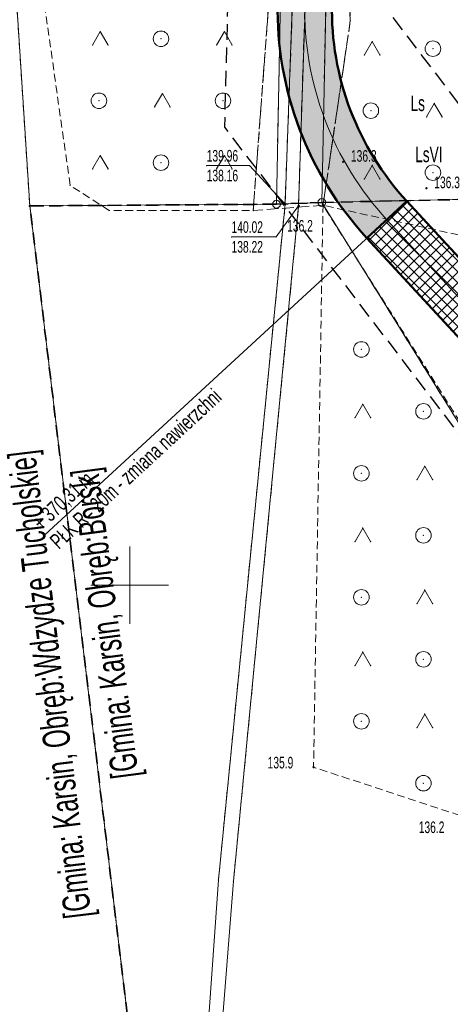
# Model space of a CAD drawing. Extents: x 6456700 to 6518119, y 5963420 to 5980059.
# Tile 88 of 256: x 6511962 to 6511989, y 5964722 to 5964785. Entities that reach past the tile are written whole.
import ezdxf
from ezdxf.enums import TextEntityAlignment as Align

# ---------------------------------------------------------------- set-up
doc = ezdxf.new("R2010")
doc.units = 0
doc.header["$MEASUREMENT"] = 0
for name, pattern in [('L_0_03', [1, 0.5, -0.5]), ('L_0_04', [1.5, 1, -0.5]), ('L_0_50', [1.25, 0.75, -0.5]), ('L_0_52', [1, 0.75, -0.25]), ('L_0_5A', [0.75, 0.5, -0.25])]:
    doc.linetypes.add(name, pattern=pattern)
doc.layers.get('0').update_dxf_attribs({"color": 2, "linetype": 'CONTINUOUS', "lineweight": 5})
for name, color, linetype, lineweight in [('18mm Kreska ciągła', 7, 'CONTINUOUS', 18), ('202_punkt_graniczny', 7, 'CONTINUOUS', 18), ('203_punkt_graniczny', 7, 'CONTINUOUS', 18), ('209_oznaczenie_konturu_klasyfikacyjnego', 96, 'CONTINUOUS', 18), ('210_oznaczenie_konturu_uzytku_gruntowego', 96, 'CONTINUOUS', 18), ('216_obreb_ewidencyjny', 7, 'CONTINUOUS', 18), ('218_kontur_uzytku_gruntowego', 96, 'L_0_03', 18), ('219_dzialka_ewidencyjna', 7, 'CONTINUOUS', 18), ('35mm Ciągła', 7, 'CONTINUOUS', 35), ('50mm Kreska ciągła', 7, 'CONTINUOUS', 50), ('9mm Kreska ciągła', 252, 'CONTINUOUS', 9), ('jezdnia', 7, 'CONTINUOUS', 18), ('ogrodzenie_trwale', 7, 'CONTINUOUS', 18), ('pikieta_naturalna', 7, 'CONTINUOUS', 18), ('pikieta_naturalna_Atr2', 7, 'CONTINUOUS', 18), ('przewod_kanalizacyjny', 7, 'CONTINUOUS', 18), ('przewod_kanalizacyjny___ob__projektowany', 7, 'CONTINUOUS', 18), ('przewod_wodociagowy', 7, 'CONTINUOUS', 18), ('przewod_wodociagowy___ob__projektowany', 7, 'CONTINUOUS', 18), ('rzedna', 7, 'CONTINUOUS', 18), ('rzedna_Atr2', 7, 'CONTINUOUS', 18), ('rzedna_Atr3', 7, 'CONTINUOUS', 18), ('siatka_krzyrzy', 7, 'CONTINUOUS', 18), ('teren_zalesiony', 7, 'CONTINUOUS', 18), ('Zakres', 7, 'CONTINUOUS', 18)]:
    doc.layers.add(name, color=color, linetype=linetype, lineweight=lineweight)
doc.styles.get("Standard").update_dxf_attribs({"font": 'txt', "width": 0.75})
doc.styles.add('Znaczniki', font='GOTHIC.TTF', dxfattribs={"width": 0.7})

# ---------------------------------------------------------------- blocks, each defined once
blk = doc.blocks.new('mdcp_nowa')
at = {"layer": '203_punkt_graniczny', "linetype": 'Continuous', "lineweight": 18}
blk.add_hatch(color=18, dxfattribs=at).paths.add_polyline_path([(6494693.56, 5981224.435, 1), (6494693.56, 5981224.525, 1)])
at = {"layer": 'pikieta_naturalna', "linetype": 'Continuous', "lineweight": 18}
for points in [[(6494713.76, 5981227.285, 1), (6494713.76, 5981227.375, 1)], [(6494719.13, 5981225.575, 1), (6494719.13, 5981225.665, 1)], [(6494712.46, 5981224.475, 1), (6494712.46, 5981224.565, 1)], [(6494711.85, 5981188.205, 1), (6494711.85, 5981188.295, 1)]]:
    blk.add_hatch(color=18, dxfattribs=at).paths.add_polyline_path(points)
at = {"layer": 'rzedna', "linetype": 'Continuous', "lineweight": 18}
for points in [[(6494710.02, 5981224.545, 1), (6494710.02, 5981224.635, 1)], [(6494710.89, 5981224.445, 1), (6494710.89, 5981224.535, 1)]]:
    blk.add_hatch(color=18, dxfattribs=at).paths.add_polyline_path(points)
at = {"layer": '202_punkt_graniczny', "color": 7, "linetype": 'Continuous', "lineweight": 18}
for centre in [(6494709.46, 5981224.59), (6494712.38, 5981224.7)]:
    blk.add_circle(centre, 0.25, dxfattribs=at)
at = {"layer": '202_punkt_graniczny'}
for p in [(6494709.46, 5981224.59), (6494712.38, 5981224.7)]:
    blk.add_point(p, dxfattribs=at)
at = {"layer": '203_punkt_graniczny', "color": 7, "linetype": 'Continuous', "lineweight": 18}
blk.add_circle((6494693.56, 5981224.48), 0.045, dxfattribs=at)
at = {"layer": '203_punkt_graniczny'}
blk.add_point((6494693.56, 5981224.48), dxfattribs=at)
at = {"layer": '216_obreb_ewidencyjny', "color": 7, "linetype": 'L_0_50', "lineweight": 35, "flags": 128}
for points in [[(6494709.46, 5981224.59), (6494693.56, 5981224.48)], [(6494693.56, 5981224.48), (6494709.46, 5981224.59)], [(6494699.84, 5981172.35), (6494693.56, 5981224.48)], [(6494709.46, 5981224.59), (6494712.38, 5981224.7)], [(6494712.38, 5981224.7), (6494709.46, 5981224.59)], [(6494712.38, 5981224.7), (6494724.31, 5981224.96)]]:
    blk.add_lwpolyline(points, dxfattribs=at)
at = {"layer": '216_obreb_ewidencyjny'}
for p in [(6494693.56, 5981224.48), (6494693.56, 5981224.48), (6494709.46, 5981224.59), (6494709.46, 5981224.59), (6494712.38, 5981224.7), (6494712.38, 5981224.7)]:
    blk.add_point(p, dxfattribs=at)
at = {"layer": '218_kontur_uzytku_gruntowego', "lineweight": 18, "flags": 128}
for points in [[(6494693.56, 5981224.48), (6494688.71, 5981299.37)], [(6494709.46, 5981224.59), (6494710.85, 5981296.74)], [(6494712.38, 5981224.7), (6494713.86, 5981296.49)], [(6494709.46, 5981224.59), (6494693.56, 5981224.48)], [(6494693.56, 5981224.48), (6494699.84, 5981172.35)], [(6494712.38, 5981224.7), (6494709.46, 5981224.59)], [(6494724.31, 5981224.96), (6494712.38, 5981224.7)], [(6494712.38, 5981224.7), (6494735.87, 5981186.83)]]:
    blk.add_lwpolyline(points, dxfattribs=at)
at = {"layer": '218_kontur_uzytku_gruntowego'}
for p in [(6494693.56, 5981224.48), (6494693.56, 5981224.48), (6494693.56, 5981224.48), (6494693.56, 5981224.48), (6494693.56, 5981224.48), (6494693.56, 5981224.48), (6494709.46, 5981224.59), (6494709.46, 5981224.59), (6494709.46, 5981224.59), (6494709.46, 5981224.59), (6494709.46, 5981224.59), (6494709.46, 5981224.59), (6494712.38, 5981224.7), (6494712.38, 5981224.7), (6494712.38, 5981224.7), (6494712.38, 5981224.7), (6494712.38, 5981224.7), (6494712.38, 5981224.7), (6494712.38, 5981224.7), (6494712.38, 5981224.7)]:
    blk.add_point(p, dxfattribs=at)
at = {"layer": '219_dzialka_ewidencyjna', "color": 3, "linetype": 'Continuous', "lineweight": 18, "flags": 128}
for points in [[(6494688.71, 5981299.37), (6494693.56, 5981224.48)], [(6494709.46, 5981224.59), (6494710.85, 5981296.74)], [(6494712.38, 5981224.7), (6494713.86, 5981296.49)], [(6494709.46, 5981224.59), (6494693.56, 5981224.48)], [(6494699.84, 5981172.35), (6494693.56, 5981224.48)], [(6494712.38, 5981224.7), (6494709.46, 5981224.59)], [(6494712.38, 5981224.7), (6494724.31, 5981224.96)], [(6494712.38, 5981224.7), (6494735.87, 5981186.83)]]:
    blk.add_lwpolyline(points, dxfattribs=at)
at = {"layer": '219_dzialka_ewidencyjna', "color": 3}
for p in [(6494693.56, 5981224.48), (6494693.56, 5981224.48), (6494693.56, 5981224.48), (6494709.46, 5981224.59), (6494709.46, 5981224.59), (6494709.46, 5981224.59), (6494712.38, 5981224.7), (6494712.38, 5981224.7), (6494712.38, 5981224.7), (6494712.38, 5981224.7)]:
    blk.add_point(p, dxfattribs=at)
at = {"layer": 'jezdnia', "color": 7, "linetype": 'L_0_52', "lineweight": 18, "flags": 128}
blk.add_lwpolyline([(6494689.93, 5981416.78), (6494706.92, 5981400.82), (6494709.41, 5981359.01), (6494712.54, 5981333.42), (6494712.98, 5981303.17), (6494713.31, 5981300.28), (6494713.85, 5981296.4), (6494712.82, 5981273.82), (6494714.22, 5981236.42), (6494712.46, 5981224.52), (6494707.96, 5981224.18), (6494709.02, 5981238.31), (6494710.21, 5981273.66), (6494710.7, 5981303.42), (6494710.11, 5981332.99), (6494707.44, 5981358.78), (6494704.94, 5981398.86), (6494688.46, 5981414.69)], close=True, dxfattribs=at)
at = {"layer": 'jezdnia'}
for p in [(6494714.22, 5981236.42), (6494712.46, 5981224.52), (6494707.96, 5981224.18)]:
    blk.add_point(p, dxfattribs=at)
at = {"layer": 'ogrodzenie_trwale'}
for p in [(6494712.46, 5981224.52), (6494707.96, 5981224.18)]:
    blk.add_point(p, dxfattribs=at)
at = {"layer": 'pikieta_naturalna', "color": 7, "linetype": 'Continuous', "lineweight": 18}
for centre in [(6494713.76, 5981227.33), (6494719.13, 5981225.62), (6494712.46, 5981224.52), (6494711.85, 5981188.25)]:
    blk.add_circle(centre, 0.045, dxfattribs=at)
at = {"layer": 'pikieta_naturalna'}
for p in [(6494713.76, 5981227.33), (6494719.13, 5981225.62), (6494712.46, 5981224.52), (6494711.85, 5981188.25)]:
    blk.add_point(p, dxfattribs=at)
at = {"layer": 'przewod_kanalizacyjny', "color": 34, "linetype": 'Continuous', "lineweight": 18, "flags": 128}
for points in [[(6494710.02, 5981224.59), (6494712.73, 5981299.13), (6494714.74, 5981309.22), (6494725.45, 5981361.32), (6494736.71, 5981416.58), (6494748.57, 5981474.51), (6494759.64, 5981528.56), (6494769.33, 5981575.9), (6494780.23, 5981628.88), (6494789.56, 5981673.48), (6494801.12, 5981726.88), (6494812.93, 5981781.06), (6494824.61, 5981835.02), (6494837.01, 5981892.75), (6494849.07, 5981948.89), (6494861.07, 5982003.73), (6494867.35, 5982032.39), (6494874.85, 5982069.31)], [(6494710.02, 5981224.59), (6494705.72, 5981180.98), (6494702.78, 5981139.34), (6494701.84, 5981124.14), (6494701.642, 5981120.551)]]:
    blk.add_lwpolyline(points, dxfattribs=at)
at = {"layer": 'przewod_kanalizacyjny'}
for p in [(6494710.02, 5981224.59), (6494710.02, 5981224.59), (6494705.72, 5981180.98)]:
    blk.add_point(p, dxfattribs=at)
at = {"layer": 'przewod_kanalizacyjny___ob__projektowany', "color": 34, "linetype": 'L_0_52', "lineweight": 18, "flags": 128}
for points in [[(6494710.01, 5981224.57), (6494712.82, 5981299.34)], [(6494710.02, 5981224.59), (6494705.72, 5981180.98)]]:
    blk.add_lwpolyline(points, dxfattribs=at)
at = {"layer": 'przewod_kanalizacyjny___ob__projektowany'}
for p in [(6494710.01, 5981224.57), (6494710.02, 5981224.59), (6494705.72, 5981180.98)]:
    blk.add_point(p, dxfattribs=at)
at = {"layer": 'przewod_wodociagowy', "color": 5, "linetype": 'Continuous', "lineweight": 18, "flags": 128}
for points in [[(6494892.06, 5982140.59), (6494877.83, 5982080.71), (6494875.47, 5982069.24), (6494867.82, 5982032.34), (6494861.63, 5982003.58), (6494849.58, 5981948.68), (6494837.65, 5981892.5), (6494825.12, 5981834.8), (6494813.48, 5981780.79), (6494801.71, 5981726.67), (6494790.16, 5981673.27), (6494780.64, 5981628.68), (6494769.72, 5981575.76), (6494760.13, 5981528.44), (6494749.03, 5981474.44), (6494737.27, 5981416.53), (6494726.02, 5981361.28), (6494715.35, 5981309.09), (6494713.3, 5981298.99), (6494710.89, 5981224.49)], [(6494702.441, 5981119.991), (6494702.67, 5981123.63), (6494703.34, 5981138.46), (6494706.69, 5981180.89), (6494710.89, 5981224.49)]]:
    blk.add_lwpolyline(points, dxfattribs=at)
at = {"layer": 'przewod_wodociagowy'}
for p in [(6494710.89, 5981224.49), (6494710.89, 5981224.49), (6494706.69, 5981180.89)]:
    blk.add_point(p, dxfattribs=at)
at = {"layer": 'przewod_wodociagowy___ob__projektowany', "color": 5, "linetype": 'L_0_52', "lineweight": 18, "flags": 128}
for points in [[(6494713.3, 5981299.25), (6494710.88, 5981224.44)], [(6494706.69, 5981180.89), (6494710.89, 5981224.49)]]:
    blk.add_lwpolyline(points, dxfattribs=at)
at = {"layer": 'przewod_wodociagowy___ob__projektowany'}
for p in [(6494710.88, 5981224.44), (6494710.89, 5981224.49), (6494706.69, 5981180.89)]:
    blk.add_point(p, dxfattribs=at)
at = {"layer": 'rzedna', "color": 7, "linetype": 'Continuous', "lineweight": 18}
for centre in [(6494710.02, 5981224.59), (6494710.89, 5981224.49)]:
    blk.add_circle(centre, 0.045, dxfattribs=at)
at = {"layer": 'rzedna'}
for p in [(6494710.02, 5981224.59), (6494710.89, 5981224.49)]:
    blk.add_point(p, dxfattribs=at)
at = {"layer": 'rzedna_Atr2', "color": 7, "linetype": 'Continuous', "lineweight": 18, "flags": 128}
for points in [[(6494710.02, 5981224.59), (6494707.72, 5981227.08), (6494704.962, 5981227.08)], [(6494710.89, 5981224.49), (6494709.44, 5981222.48), (6494706.565, 5981222.48)]]:
    blk.add_lwpolyline(points, dxfattribs=at)
at = {"layer": 'rzedna_Atr2'}
for p in [(6494704.962, 5981227.08), (6494707.72, 5981227.08), (6494710.02, 5981224.59), (6494710.89, 5981224.49), (6494706.565, 5981222.48), (6494709.44, 5981222.48)]:
    blk.add_point(p, dxfattribs=at)
at = {"layer": 'siatka_krzyrzy', "linetype": 'Continuous', "lineweight": 18, "flags": 128}
for points in [[(6494700, 5981197.5), (6494700, 5981202.5)], [(6494697.5, 5981200), (6494702.5, 5981200)]]:
    blk.add_lwpolyline(points, dxfattribs=at)
at = {"layer": 'teren_zalesiony', "color": 7, "linetype": 'L_0_5A', "lineweight": 18, "flags": 128}
for points in [[(6494698.67, 5981224.19), (6494696.16, 5981225.8), (6494692.81, 5981249.42), (6494692.53, 5981259.85), (6494691.16, 5981277.24), (6494686.93, 5981297.02), (6494689.27, 5981334.06), (6494688.46, 5981414.69), (6494704.94, 5981398.86), (6494707.44, 5981358.78), (6494710.11, 5981332.99), (6494710.7, 5981303.42), (6494710.21, 5981273.66), (6494709.02, 5981238.31), (6494707.96, 5981224.18)], [(6494872.19, 5981095.54), (6494855.83, 5981097.47), (6494845.33, 5981106.88), (6494836.82, 5981120.26), (6494828.12, 5981129.71), (6494819.54, 5981132.65), (6494802.27, 5981146.79), (6494790.45, 5981160.62), (6494777.93, 5981169.52), (6494764.89, 5981183.26), (6494749.38, 5981196.24), (6494734.96, 5981210.75), (6494728.54, 5981216.75), (6494735.43, 5981221.53), (6494735.01, 5981224.69), (6494722.19, 5981222.39), (6494712.46, 5981224.52), (6494714.22, 5981236.42), (6494712.82, 5981273.82), (6494713.85, 5981296.4), (6494713.31, 5981300.28), (6494735.77, 5981301.14), (6494811.66, 5981185.02), (6494865.53, 5981120.26)], [(6494766.38, 5981160.13), (6494738.09, 5981173.56), (6494728.2, 5981179.81), (6494721.31, 5981185.13), (6494711.85, 5981188.25), (6494712.46, 5981224.52), (6494723.42, 5981207.16), (6494728.06, 5981202.58), (6494747.2, 5981187.6), (6494755.13, 5981180.38), (6494771.86, 5981165.03)]]:
    blk.add_lwpolyline(points, close=True, dxfattribs=at)
at = {"layer": 'teren_zalesiony', "color": 7, "linetype": 'Continuous', "lineweight": 18, "flags": 128}
for points in [[(6494697.603, 5981234.863), (6494698.103, 5981235.729)], [(6494698.103, 5981235.729), (6494698.603, 5981234.863)], [(6494705.603, 5981234.863), (6494706.103, 5981235.729)], [(6494706.103, 5981235.729), (6494706.603, 5981234.863)], [(6494715.133, 5981234.223), (6494715.633, 5981235.089)], [(6494715.633, 5981235.089), (6494716.133, 5981234.223)], [(6494701.603, 5981230.863), (6494702.103, 5981231.729)], [(6494702.103, 5981231.729), (6494702.603, 5981230.863)], [(6494719.133, 5981230.223), (6494719.633, 5981231.089)], [(6494719.633, 5981231.089), (6494720.133, 5981230.223)], [(6494697.603, 5981226.863), (6494698.103, 5981227.729)], [(6494698.103, 5981227.729), (6494698.603, 5981226.863)], [(6494705.603, 5981226.863), (6494706.103, 5981227.729)], [(6494706.103, 5981227.729), (6494706.603, 5981226.863)], [(6494715.133, 5981226.223), (6494715.633, 5981227.089)], [(6494715.633, 5981227.089), (6494716.133, 5981226.223)], [(6494714.523, 5981210.813), (6494715.023, 5981211.679)], [(6494715.023, 5981211.679), (6494715.523, 5981210.813)], [(6494718.523, 5981206.813), (6494719.023, 5981207.679)], [(6494719.023, 5981207.679), (6494719.523, 5981206.813)], [(6494714.523, 5981202.813), (6494715.023, 5981203.679)], [(6494715.023, 5981203.679), (6494715.523, 5981202.813)], [(6494718.523, 5981198.813), (6494719.023, 5981199.679)], [(6494719.023, 5981199.679), (6494719.523, 5981198.813)], [(6494714.523, 5981194.813), (6494715.023, 5981195.679)], [(6494715.023, 5981195.679), (6494715.523, 5981194.813)], [(6494718.523, 5981190.813), (6494719.023, 5981191.679)], [(6494719.023, 5981191.679), (6494719.523, 5981190.813)]]:
    blk.add_lwpolyline(points, dxfattribs=at)
at = {"layer": 'teren_zalesiony', "color": 7, "linetype": 'Continuous', "lineweight": 18}
for centre in [(6494702.016, 5981235.266), (6494719.546, 5981234.626), (6494698.016, 5981231.266), (6494706.016, 5981231.266), (6494715.546, 5981230.626), (6494702.016, 5981227.266), (6494719.546, 5981226.626), (6494714.936, 5981215.216), (6494718.936, 5981211.216), (6494714.936, 5981207.216), (6494718.936, 5981203.216), (6494714.936, 5981199.216), (6494718.936, 5981195.216), (6494714.936, 5981191.216), (6494718.936, 5981187.216)]:
    blk.add_circle(centre, 0.5, dxfattribs=at)
at = {"layer": 'teren_zalesiony'}
for p in [(6494714.22, 5981236.42), (6494698.103, 5981235.729), (6494698.103, 5981235.729), (6494702.016, 5981235.266), (6494706.103, 5981235.729), (6494706.103, 5981235.729), (6494697.603, 5981234.863), (6494698.603, 5981234.863), (6494705.603, 5981234.863), (6494706.603, 5981234.863), (6494715.633, 5981235.089), (6494715.633, 5981235.089), (6494719.546, 5981234.626), (6494715.133, 5981234.223), (6494716.133, 5981234.223), (6494702.103, 5981231.729), (6494702.103, 5981231.729), (6494698.016, 5981231.266), (6494701.603, 5981230.863), (6494702.603, 5981230.863), (6494706.016, 5981231.266), (6494719.633, 5981231.089), (6494719.633, 5981231.089), (6494715.546, 5981230.626), (6494719.133, 5981230.223), (6494720.133, 5981230.223), (6494698.103, 5981227.729), (6494698.103, 5981227.729), (6494706.103, 5981227.729), (6494706.103, 5981227.729), (6494702.016, 5981227.266), (6494715.633, 5981227.089), (6494715.633, 5981227.089), (6494697.603, 5981226.863), (6494698.603, 5981226.863), (6494705.603, 5981226.863), (6494706.603, 5981226.863), (6494719.546, 5981226.626), (6494696.16, 5981225.8), (6494715.133, 5981226.223), (6494716.133, 5981226.223), (6494712.46, 5981224.52), (6494712.46, 5981224.52), (6494698.67, 5981224.19), (6494707.96, 5981224.18), (6494714.936, 5981215.216), (6494715.023, 5981211.679), (6494715.023, 5981211.679), (6494718.936, 5981211.216), (6494714.523, 5981210.813), (6494715.523, 5981210.813), (6494714.936, 5981207.216), (6494719.023, 5981207.679), (6494719.023, 5981207.679), (6494718.523, 5981206.813), (6494719.523, 5981206.813), (6494715.023, 5981203.679), (6494715.023, 5981203.679), (6494714.523, 5981202.813), (6494715.523, 5981202.813), (6494718.936, 5981203.216), (6494719.023, 5981199.679), (6494719.023, 5981199.679), (6494714.936, 5981199.216), (6494718.523, 5981198.813), (6494719.523, 5981198.813), (6494715.023, 5981195.679), (6494715.023, 5981195.679), (6494718.936, 5981195.216), (6494714.523, 5981194.813), (6494715.523, 5981194.813), (6494719.023, 5981191.679), (6494719.023, 5981191.679), (6494714.936, 5981191.216), (6494718.523, 5981190.813), (6494719.523, 5981190.813), (6494711.85, 5981188.25), (6494718.936, 5981187.216)]:
    blk.add_point(p, dxfattribs=at)
at = {"layer": 'Zakres', "linetype": 'L_0_04', "lineweight": 25, "flags": 128}
blk.add_lwpolyline([(6495113.77, 5985050.22), (6495121.12, 5984877.07), (6495125.76, 5984757.87), (6495129.89, 5984649.81), (6495141.08, 5984611.3), (6495145.77, 5984544.53), (6495147.36, 5984487.27), (6495157.22, 5984392.07), (6495162.95, 5984387.45), (6495180.24, 5984384.16), (6495229.5, 5984386.61), (6495251.65, 5984373.41), (6495258.77, 5984357.12), (6495255.44, 5984330.44), (6495250.77, 5984304.39), (6495252.21, 5984282.78), (6495255.46, 5984256.45), (6495254.94, 5984238.25), (6495266.4, 5984211), (6495277.24, 5984182.33), (6495294.2, 5984133.19), (6495300.94, 5984095.37), (6495313.24, 5984037.69), (6495317.44, 5983978.18), (6495300.35, 5983922.18), (6495282.35, 5983883.38), (6495266.21, 5983862.23), (6495242.03, 5983839.67), (6495211.11, 5983816.86), (6495158.26, 5983772.66), (6495130.6, 5983651.16), (6495116.31, 5983543.43), (6495129.51, 5983346.73), (6495134.58, 5983264.71), (6495139.64, 5983186.97), (6495193.25, 5983077.94), (6495199.2, 5983041.97), (6495206.23, 5983026), (6495208.96, 5983004.88), (6495202.27, 5982979.48), (6495202.42, 5982950.13), (6495209.35, 5982897.38), (6495215.97, 5982850.34), (6495228.6, 5982809.97), (6495226.85, 5982778.82), (6495225.04, 5982750.56), (6495220.26, 5982723.37), (6495226.54, 5982679.97), (6495206.06, 5982669.48), (6495192.68, 5982657.71), (6495184.57, 5982648.65), (6495174.78, 5982624.58), (6495164.23, 5982604.61), (6495150.7, 5982588.3), (6495137.69, 5982582.43), (6495118.26, 5982573.75), (6495100.35, 5982558.42), (6495090.36, 5982544.99), (6495075.87, 5982519.06), (6495060.83, 5982499.68), (6495049.41, 5982485.49), (6495035.07, 5982459.7), (6495006.7, 5982406.64), (6494980.89, 5982351.84), (6494944.35, 5982293.29), (6494925.72, 5982250.11), (6494905.2, 5982190.37), (6494898.43, 5982153.5), (6494879.51, 5982063.89), (6494864.14, 5981992.66), (6494816.93, 5981768.61), (6494777.79, 5981577.7), (6494739.84, 5981394.72), (6494718.65, 5981297.89), (6494716.45, 5981237.31), (6494738.62, 5981208.21), (6494776.48, 5981173.06), (6494817.16, 5981137.44), (6494847.63, 5981109.8), (6494877.39, 5981077.08), (6494912.75, 5981030.55), (6494916.06, 5981014.71), (6494903.86, 5980957.01), (6494916.13, 5980953.51), (6494892.32, 5980927.59), (6494850.7, 5980858.8), (6494806.81, 5980779.89), (6494785.1, 5980753.49), (6494715.22, 5980723.29), (6494679.96, 5980686.78), (6494651.35, 5980651.29), (6494549.14, 5980683.24), (6494511.84, 5980659.66), (6494443.61, 5980630.33), (6494428.78, 5980598.6), (6494431.58, 5980579.46), (6494420.56, 5980549.76), (6494416.45, 5980528.2), (6494403.86, 5980507.16), (6494388.89, 5980482.96), (6494365.32, 5980407.99), (6494335.67, 5980315.15), (6494332.29, 5980297.41), (6494335.1, 5980278.18), (6494347.25, 5980254.84), (6494336.79, 5980250.09), (6494300.04, 5980271.34), (6494320.8, 5980301.43), (6494336.81, 5980349.17), (6494344.85, 5980380.92), (6494360.85, 5980437.13), (6494374.18, 5980476.38), (6494386.14, 5980498.84), (6494403.02, 5980528.52), (6494411.33, 5980563.19), (6494420.84, 5980586.25), (6494420.25, 5980601.11), (6494434.95, 5980635.94), (6494446.75, 5980644.99), (6494465.77, 5980647.27), (6494513.02, 5980669.46), (6494507.85, 5980679.68), (6494547.89, 5980705.83), (6494570.06, 5980691.34), (6494636.17, 5980669.05), (6494706.14, 5980756.86), (6494742.78, 5980772.58), (6494798.53, 5980814.27), (6494826.12, 5980867.97), (6494849.57, 5980908.6), (6494845.35, 5980942.01), (6494853.94, 5980970.83), (6494891.08, 5980960.54), (6494890.11, 5980965.73), (6494903.94, 5981025.69), (6494869.98, 5981070.3), (6494770.97, 5981160.58), (6494728.18, 5981200.64), (6494706.13, 5981229.56), (6494707.94, 5981299.75), (6494728.84, 5981398.1), (6494767.06, 5981580.19), (6494806.17, 5981770.55), (6494854.36, 5981994.76), (6494869.73, 5982065.97), (6494888.61, 5982155.44), (6494891.67, 5982173.95), (6494895.82, 5982197.45), (6494916.38, 5982253.72), (6494935.47, 5982297.95), (6494954.97, 5982331.67), (6494972.09, 5982356.64), (6494997.76, 5982411.14), (6495026.29, 5982464.48), (6495041.09, 5982491.09), (6495052.99, 5982505.88), (6495067.51, 5982524.6), (6495081.94, 5982550.43), (6495092.99, 5982565.28), (6495112.86, 5982582.29), (6495133.59, 5982591.55), (6495144.48, 5982596.46), (6495155.87, 5982610.19), (6495165.7, 5982628.8), (6495175.96, 5982654.03), (6495185.62, 5982664.83), (6495200.4, 5982677.82), (6495212.49, 5982688.04), (6495209.64, 5982723.43), (6495215.22, 5982750.57), (6495216.87, 5982779.54), (6495218.31, 5982809.31), (6495206.86, 5982847.92), (6495199.44, 5982894.74), (6495192.11, 5982948.71), (6495190.16, 5982979.24), (6495183.47, 5983075.16), (6495129.79, 5983184.34), (6495124.6, 5983264.07), (6495119.53, 5983346.09), (6495106.27, 5983543.75), (6495120.74, 5983652.9), (6495148.75, 5983779.42), (6495204.15, 5983826.04), (6495273.41, 5983889.36), (6495288.53, 5983927.42), (6495300.83, 5983964.69), (6495303.91, 5983980.14), (6495301.32, 5984039.55), (6495291.1, 5984093.63), (6495284.5, 5984130.67), (6495267.84, 5984178.93), (6495257.12, 5984207.3), (6495244.96, 5984236.19), (6495244.79, 5984255.42), (6495242.25, 5984281.97), (6495240.71, 5984304.95), (6495245.55, 5984331.94), (6495248.51, 5984355.64), (6495243.77, 5984366.47), (6495226.98, 5984376.47), (6495179.54, 5984374.12), (6495158.61, 5984378.09), (6495147.7, 5984386.91), (6495137.38, 5984486.61), (6495135.78, 5984544.04), (6495131.18, 5984609.54), (6495119.95, 5984648.2), (6495115.76, 5984757.49), (6495111.12, 5984876.67), (6495103.73, 5985050.93), (6495109.36, 5985081.73), (6495120.41, 5985085.88)], close=True, dxfattribs=at)
at = {"layer": 'Zakres'}
blk.add_point((6494706.13, 5981229.56), dxfattribs=at)
at = {"layer": '209_oznaczenie_konturu_klasyfikacyjnego', "lineweight": 20, "width": 0.66}
blk.add_text('LsVI', height=1, dxfattribs=at).set_placement((6494718.4, 5981228.3), align=Align.TOP_LEFT)
at = {"layer": '210_oznaczenie_konturu_uzytku_gruntowego', "lineweight": 20, "width": 0.66}
blk.add_text('Ls', height=1, dxfattribs=at).set_placement((6494718.1, 5981231.6), align=Align.TOP_LEFT)
at = {"layer": '216_obreb_ewidencyjny', "lineweight": 35, "width": 0.66}
for s, rotation, p in [('[Gmina: Karsin, Obręb:Wdzydze Tucholskie]', 96.9, (6494695.8, 5981178.4)), ('[Gmina: Karsin, Obręb:Borsk]', 97.5, (6494698.85, 5981187.42))]:
    blk.add_text(s, height=1.75, rotation=rotation, dxfattribs=at).set_placement(p, align=Align.TOP_LEFT)
at = {"layer": 'pikieta_naturalna_Atr2', "color": 7, "lineweight": 15, "width": 0.66}
for s, p in [('136.3', (6494714.26, 5981228.08)), ('136.3', (6494719.63, 5981226.37)), ('136.2', (6494710.15, 5981223.57)), ('135.9', (6494708.89, 5981188.92)), ('136.2', (6494718.63, 5981184.75))]:
    blk.add_text(s, height=0.75, dxfattribs=at).set_placement(p, align=Align.TOP_LEFT)
at = {"layer": 'rzedna_Atr2', "color": 7, "lineweight": 15, "width": 0.66}
for s, p in [('139.96', (6494704.962, 5981228.088)), ('140.02', (6494706.565, 5981223.488))]:
    blk.add_text(s, height=0.75, dxfattribs=at).set_placement(p, align=Align.TOP_LEFT)
at = {"layer": 'rzedna_Atr3', "color": 7, "lineweight": 15, "width": 0.66}
for s, p in [('138.16', (6494704.962, 5981226.812)), ('138.22', (6494706.565, 5981222.213))]:
    blk.add_text(s, height=0.75, dxfattribs=at).set_placement(p, align=Align.TOP_LEFT)

msp = doc.modelspace()

# ---------------------------------------------------------------- block references
at = {"linetype": 'ByBlock'}
msp.add_blockref('mdcp_nowa', (17268.786, -16450.998), dxfattribs=at)

# ---------------------------------------------------------------- next in the draw order: hatches: boundary and pattern name
at = {"layer": '9mm Kreska ciągła'}
h = msp.add_hatch(dxfattribs=at)
h.set_pattern_fill('SAND_AND_LIME', color=4, scale=0.1)
h.set_pattern_definition([(37.5, (6511105.61541, 5964688.20478), (-0.006803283, 0.208096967), [0, -0.16416, 0, -0.1836, 0, -0.1755]), (7.5, (6511105.6154, 5964688.20478), (0.19113588, 0.304791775), [0, -0.08856, 0, -0.14796, 0, -0.0567]), (327.5, (6511105.48257, 5964688.20478), (0.33632732, 0.000611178), [0, -0.054, 0, -0.1944, 0, -0.2538]), (317.5, (6511105.48257, 5964688.20478), (0.32466167, 0.09478896), [0, -0.027, 0, -0.12744, 0, -0.1458])])
h.paths.add_polyline_path([(6511978.323, 5964786.598), (6511979.458, 5964841.676, -0.046783), (6511980.24, 5964848.494), (6511983.124, 5964862.184), (6511986.548, 5964861.463), (6511983.665, 5964847.772, 0.046783), (6511982.958, 5964841.604), (6511981.823, 5964786.526, 0.193797), (6511986.655, 5964773.776), (6511986.28, 5964773.43), (6511984.082, 5964771.403), (6511984.082, 5964771.402, -0.193797)])
h = msp.add_hatch(dxfattribs=at)
h.set_pattern_fill('ANSI37', color=256, scale=4)
h.set_pattern_definition([(45, (6511391.7311, 5964414.95413), (-0.3535534, 0.3535534), []), (135, (6511391.7311, 5964414.95413), (-0.3535534, -0.3535534), [])])
h.paths.add_polyline_path([(6511984.082, 5964771.402), (6511986.655, 5964773.776), (6512013.817, 5964744.33, 0.025742), (6512032.026, 5964726.523), (6512141.367, 5964630.089, -0.068261), (6512159.562, 5964608.994), (6512175.935, 5964583.751, -0.215922), (6512180.47, 5964553.766), (6512164.353, 5964496.691, 0.178914), (6512164.804, 5964490.987, 0.545091), (6512169.798, 5964490.285), (6512163.387, 5964482.863, 0.371591), (6512163.389, 5964486.781, -0.251667), (6512160.985, 5964497.642), (6512177.102, 5964554.717, 0.215922), (6512172.999, 5964581.847), (6512156.625, 5964607.09, 0.068261), (6512139.052, 5964627.464), (6512029.711, 5964723.898, -0.025742), (6512011.245, 5964741.957)])

# ---------------------------------------------------------------- next in the draw order: linework, layer by layer
at = {"layer": '18mm Kreska ciągła', "color": 4, "ltscale": 0.1}
msp.add_lwpolyline([(6512168.646, 5965713.182), (6512167.854, 5965712.712, 0.209217), (6512163.177, 5965706.2), (6512131.016, 5965555.627, 0.000754), (6512124.763, 5965526.137), (6511981.952, 5964848.133, 0.046783), (6511981.208, 5964841.64), (6511980.073, 5964786.562, 0.193797), (6511985.368, 5964772.589), (6512012.531, 5964743.143, 0.025742), (6512030.868, 5964725.211), (6512140.209, 5964628.776, -0.068261), (6512158.093, 5964608.042), (6512174.467, 5964582.799, -0.215922), (6512178.786, 5964554.241), (6512162.669, 5964497.166, 0.284572), (6512165.572, 5964487.044), (6512166.371, 5964486.319)], format="xyb", dxfattribs=at)
at = {"layer": '35mm Ciągła'}
msp.add_line((6511985.368, 5964772.589), (6511963.318, 5964752.248), dxfattribs=at)
at = {"layer": '50mm Kreska ciągła', "color": 5, "ltscale": 0.1}
for points in [[(6511983.124, 5964862.184), (6511980.24, 5964848.494, 0.046783), (6511979.458, 5964841.676), (6511978.323, 5964786.598, 0.193788), (6511984.081, 5964771.403)], [(6511986.548, 5964861.463), (6511983.665, 5964847.772, 0.046783), (6511982.958, 5964841.604), (6511981.823, 5964786.526, 0.193797), (6511986.655, 5964773.776)]]:
    msp.add_lwpolyline(points, format="xyb", dxfattribs=at)
at = {"layer": '50mm Kreska ciągła', "color": 6, "ltscale": 0.1}
msp.add_lwpolyline([(6511984.081, 5964771.403, 0.000009), (6511984.082, 5964771.402), (6512011.245, 5964741.957, 0.025742), (6512029.711, 5964723.898), (6512139.052, 5964627.464, -0.068261), (6512156.625, 5964607.09), (6512172.999, 5964581.847, -0.215922), (6512177.102, 5964554.717), (6512160.985, 5964497.642, 0.251667), (6512163.389, 5964486.781, -0.371591), (6512163.387, 5964482.863), (6512169.798, 5964490.285, -0.545091), (6512164.804, 5964490.987, -0.178914), (6512164.353, 5964496.691), (6512180.47, 5964553.766, 0.215922), (6512175.935, 5964583.751), (6512159.562, 5964608.994, 0.068261), (6512141.367, 5964630.089), (6512032.026, 5964726.523, -0.025742), (6512013.817, 5964744.33), (6511986.655, 5964773.776), (6511986.655, 5964773.776)], format="xyb", close=True, dxfattribs=at)

# ---------------------------------------------------------------- next in the draw order: texts
at = {"layer": '18mm Kreska ciągła', "insert": (6511963.318, 5964752.248), "char_height": 1, "attachment_point": 4, "rotation": 42.69058, "style": 'Znaczniki'}
msp.add_mtext('+ 370,31 m\\PPŁK R= 20m - zmiana nawierzchni', dxfattribs=at)

doc.saveas('drawing.dxf')
